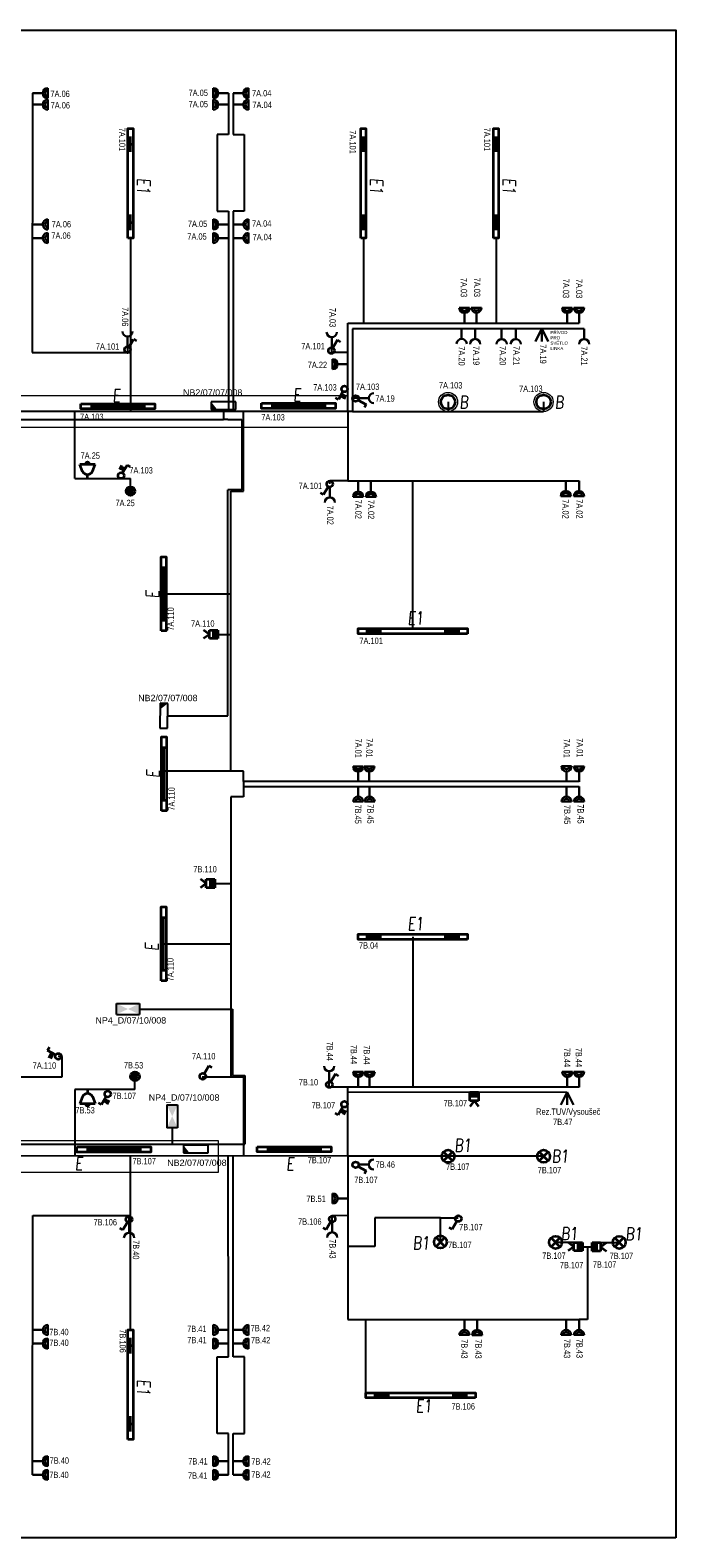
# Model space of a CAD drawing. Header units: millimetres. Extents: x 370888 to 505664, y 284292 to 447185.
# Tile 13 of 41: x 436476 to 446617, y 284292 to 307972. Entities that reach past the tile are written whole.
import ezdxf
from ezdxf.enums import TextEntityAlignment as Align

# ---------------------------------------------------------------- set-up
doc = ezdxf.new("R2010")
doc.units = ezdxf.units.MM
doc.header["$LTSCALE"] = 100
doc.layers.get('0').update_dxf_attribs({"color": 21, "linetype": 'CONTINUOUS'})
for name, color, linetype, lineweight in [('2DE_OBL', 91, 'CONTINUOUS', 35), ('2DE_OBL_L1', 91, 'CONTINUOUS', 35), ('CP_DETAL', 33, 'CONTINUOUS', 18), ('E_NOUZOVÉ+PP OSVĚTLENÍ', 60, 'CONTINUOUS', 25), ('E_SVĚTLA POPIS', 130, 'CONTINUOUS', 30), ('E_VEDENÍ SILNOPROUD', 50, 'CONTINUOUS', 25), ('E_VEDENÍ_CBS', 214, 'CONTINUOUS', 25), ('E_VYPINACE', 170, 'CONTINUOUS', 35), ('E_ZÁSUVKY POPIS', 111, 'CONTINUOUS', 30), ('E_ZÁSUVKY-DVOJITE', 7, 'CONTINUOUS', 30), ('E_ZÁSUVKY.OST.+VYVODY', 11, 'CONTINUOUS', 30), ('E_ŽLABY', 40, 'CONTINUOUS', 15), ('U1 LIGHTING', 10, 'CONTINUOUS', 35)]:
    doc.layers.add(name, color=color, linetype=linetype, lineweight=lineweight)
for name, color, linetype in [('BEZPECNOSTNE SVETLA', 80, 'CONTINUOUS'), ('E_RÁM', 253, 'CONTINUOUS'), ('GC3_MEP_E_LV_SECURITY LIGHT', 80, 'CONTINUOUS'), ('PIKTOGRAMY', 210, 'CONTINUOUS'), ('PRIPOJKA 230V', 1, 'CONTINUOUS'), ('ŽLAB', 7, 'CONTINUOUS')]:
    doc.layers.add(name, color=color, linetype=linetype)
doc.styles.add('ARIAL', font='arial.ttf')
doc.styles.add('CP_ATTR', font='ROMANS.SHX')
doc.styles.add('CS-ROMANS', font='romans.shx', dxfattribs={"width": 0.75, "oblique": 5})
doc.styles.get("Standard").update_dxf_attribs({"font": 'arial.ttf'})
doc.styles.add('V+P_01_B3_E_FP_001$0$BLOCK', font='romans.shx', dxfattribs={"width": 0.8})

# ---------------------------------------------------------------- blocks, each defined once
blk = doc.blocks.new('A$C3423193F')
at = {"color": 1, "linetype": 'ByBlock'}
for p, q in [((80, 240), (0, 240)), ((80, 240), (160, 240)), ((80, 160), (80, 0))]:
    blk.add_line(p, q, dxfattribs=at)
for radius in [80, 45.2]:
    blk.add_arc((80, 240), radius, 180, 0, dxfattribs=at)
blk = doc.blocks.new('zasuvka_jednoducha')
at = {"color": 1, "lineweight": 30}
blk.add_line((19281, 12983), (19281, 13143), dxfattribs=at)
blk.add_arc((19281, 12903), 80, 0, 180, dxfattribs=at)
blk = doc.blocks.new('E')
at = {"layer": 'U1 LIGHTING', "style": 'CS-ROMANS', "oblique": 5, "width": 0.75}
blk.add_text('E', height=200, dxfattribs=at).set_placement((229480, 21709))
blk = doc.blocks.new('*U24')
at = {"color": 0, "linetype": 'ByBlock'}
for p, q in [((24, 249.57), (96, 374.28)), ((96, 374.28), (143.56, 346.82))]:
    blk.add_line(p, q, dxfattribs=at)
blk.add_circle((0, 208), 48, dxfattribs=at)
blk = doc.blocks.new('tlacitko_prepinac_svetla')
at = {"layer": 'E_VYPINACE'}
for points in [[(16875, 8774), (16940, 8744)], [(16888, 8798), (16951, 8769)], [(16930, 8722), (16960, 8787)]]:
    blk.add_lwpolyline(points, dxfattribs=at)
at = {"layer": 'E_VYPINACE', "rotation": 180}
blk.add_blockref('*U24', (16937, 9090), dxfattribs=at)
blk = doc.blocks.new('*U30')
at = {"color": 0, "linetype": 'ByBlock'}
for p, q in [((24, 249.57), (96, 374.28)), ((96, 374.28), (143.56, 346.82))]:
    blk.add_line(p, q, dxfattribs=at)
blk.add_circle((0, 208), 48, dxfattribs=at)
blk = doc.blocks.new('prepinas-svetel-jednoduchy')
at = {"layer": 'E_VYPINACE', "rotation": 89.99999999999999}
blk.add_blockref('*U30', (208, 2), dxfattribs=at)
blk = doc.blocks.new('*U28', base_point=(57391, -22719))
at = {"lineweight": 30, "ltscale": 0.1}
for p, q in [((57291, -22519), (57391, -22719)), ((57391, -22719), (57391, -22519)), ((57391, -22719), (57491, -22519))]:
    blk.add_line(p, q, dxfattribs=at)
blk = doc.blocks.new('pripojka 230V')
at = {"layer": 'PRIPOJKA 230V', "color": 1, "xscale": -1}
blk.add_blockref('*U28', (0, -2, -40), dxfattribs=at)
blk = doc.blocks.new('*U32', base_point=(28429, 5840))
at = {"linetype": 'ByBlock'}
blk.add_hatch(color=0, dxfattribs=at).paths.add_polyline_path([(28362, 5840), (28497, 5840), (28497, 5772), (28362, 5772)])
at = {"color": 0, "linetype": 'ByBlock'}
for p, q in [((28429, 5907), (28362, 5997)), ((28429, 5907), (28497, 5997)), ((28362, 5907), (28497, 5907)), ((28362, 5772), (28362, 5907)), ((28362, 5840), (28497, 5840)), ((28497, 5772), (28362, 5772)), ((28497, 5907), (28497, 5772))]:
    blk.add_line(p, q, dxfattribs=at)
blk = doc.blocks.new('pohybove-cidlo-svetla')
at = {"layer": 'E_VYPINACE', "rotation": 180}
blk.add_blockref('*U32', (-1, 30), dxfattribs=at)
blk = doc.blocks.new('2DELLI009_CZ')
for p, q in [((-0.5, 0.1), (-0.5, -0.1)), ((-0.5, 0), (0.5, 0)), ((0.5, 0.1), (0.5, -0.1))]:
    blk.add_line(p, q)
blk.add_lwpolyline([(-0.7, 0.2), (0.7, 0.2), (0.7, -0.2), (-0.7, -0.2)], close=True)
at = {"linetype": 'ByBlock', "style": 'CP_ATTR', "flags": 9}
for tag, p in [('NAME', (-0.092, -0.018)), ('GROUP', (-0.092, -0.018)), ('NUMBER', (-0.092, -0.018)), ('PRODUCER', (-0.092, -0.018)), ('ARTICLE', (-0.092, -0.018)), ('CHARACTER', (-0.092, -0.018)), ('VOLTAGE', (-0.092, -0.019)), ('WEIGHT', (-0.092, -0.018)), ('OTHER', (-0.092, -0.018)), ('PRODUCT-TYPE', (-0.092, -0.019)), ('ORDER-NO', (-0.092, -0.019)), ('POWER', (-0.092, -0.019))]:
    blk.add_attdef(tag, text='', height=0.00005, dxfattribs=at).set_placement(p, align=Align.MIDDLE_LEFT)
blk = doc.blocks.new('*U48')
at = {"layer": 'GC3_MEP_E_LV_SECURITY LIGHT', "linetype": 'ByBlock'}
for p, q in [((135, 59), (-255, 61)), ((-255, 61), (-255, -59)), ((135, -61), (135, 59)), ((-255, -59), (135, -61))]:
    blk.add_line(p, q, dxfattribs=at)
at = {"layer": 'GC3_MEP_E_LV_SECURITY LIGHT'}
blk.add_solid([(-255, 61), (-255, -59), (-158, -60)], dxfattribs=at)
at = {"layer": 'BEZPECNOSTNE SVETLA', "style": 'ARIAL'}
blk.add_attdef('BEZ.SV', (52, -54), '', height=100, dxfattribs=at)
blk = doc.blocks.new('*U58')
at = {"layer": 'GC3_MEP_E_LV_SECURITY LIGHT', "linetype": 'ByBlock'}
for p, q in [((-118, 196), (-122, -194)), ((2, 194), (-118, 196)), ((-2, -196), (2, 194)), ((-122, -194), (-2, -196))]:
    blk.add_line(p, q, dxfattribs=at)
at = {"layer": 'GC3_MEP_E_LV_SECURITY LIGHT'}
blk.add_solid([(2, 194), (-118, 196), (-119, 99)], dxfattribs=at)
at = {"layer": 'BEZPECNOSTNE SVETLA', "style": 'ARIAL'}
blk.add_attdef('BEZ.SV', (52, -54), '', height=100, dxfattribs=at)
blk = doc.blocks.new('V+P_01_B3_E_FP_001$0$E-LI-35')
at = {"layer": 'E_NOUZOVÉ+PP OSVĚTLENÍ', "linetype": 'ByBlock'}
for p, q in [((-10.9, -1.9), (10.9, -1.9)), ((-10.9, -12.1), (-10.9, -1.9)), ((-10.9, -12.1), (10.9, -12.1)), ((10.9, -1.9), (10.9, -12.1))]:
    blk.add_line(p, q, dxfattribs=at)
at = {"layer": 'E_NOUZOVÉ+PP OSVĚTLENÍ'}
blk.add_solid([(-10.9, -12.1), (-10.9, -1.9), (10.9, -1.9), (10.9, -12.1)], dxfattribs=at)
at = {"layer": 'E_NOUZOVÉ+PP OSVĚTLENÍ', "style": 'V+P_01_B3_E_FP_001$0$BLOCK', "width": 0.8, "flags": 8}
for tag, p in [('DIVERS.1', (-17.9, -2.1)), ('DIVERS.2', (-16.4, -12))]:
    blk.add_attdef(tag, text='', height=7.25, dxfattribs=at).set_placement(p, align=Align.RIGHT)
at = {"layer": 'E_NOUZOVÉ+PP OSVĚTLENÍ', "style": 'V+P_01_B3_E_FP_001$0$BLOCK', "width": 0.8}
for tag, p, height, flags in [('BLOCKNAME', (-6.8, -1.4), 2.54, 3), ('LEISTUNG', (13.3, -12), 7.25, 8)]:
    blk.add_attdef(tag, p, '', height=height, dxfattribs=dict(at, flags=flags))
blk.add_attdef('STROMKREIS', text='', height=7.25, dxfattribs=at).set_placement((-11.8, -23.8), align=Align.BOTTOM_CENTER)
blk = doc.blocks.new('*U59')
at = {"layer": 'GC3_MEP_E_LV_SECURITY LIGHT', "xscale": 16.54563019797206, "yscale": 16.54563022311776, "zscale": 16.54563022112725, "rotation": 270.0000000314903}
blk.add_blockref('V+P_01_B3_E_FP_001$0$E-LI-35', (116, 0), dxfattribs=at)
at = {"layer": 'PIKTOGRAMY', "style": 'ARIAL'}
blk.add_attdef('PIKTOGRAM', (162, -40), '', height=100, dxfattribs=at)
blk = doc.blocks.new('*U49')
at = {"layer": 'GC3_MEP_E_LV_SECURITY LIGHT', "xscale": 16.54563019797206, "yscale": 16.54563022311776, "zscale": 16.54563022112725}
blk.add_blockref('V+P_01_B3_E_FP_001$0$E-LI-35', (0, 116), dxfattribs=at)
at = {"layer": 'PIKTOGRAMY', "style": 'ARIAL'}
blk.add_attdef('PIKTOGRAM', (162, -40), '', height=100, dxfattribs=at)
blk = doc.blocks.new('2DELLI018_CZ')
for p, q in [((-0.6, 0), (-0.4, 0)), ((-0.5, 0.1), (-0.5, -0.1)), ((0.4, 0), (0.6, 0)), ((0.5, 0.1), (0.5, -0.1))]:
    blk.add_line(p, q)
blk.add_lwpolyline([(-0.7, 0.2), (0.7, 0.2), (0.7, -0.2), (-0.7, -0.2)], close=True)
at = {"linetype": 'ByBlock', "style": 'CP_ATTR', "flags": 9}
for tag, p in [('NAME', (-0.092, -0.018)), ('GROUP', (-0.092, -0.018)), ('NUMBER', (-0.092, -0.018)), ('PRODUCER', (-0.092, -0.018)), ('ARTICLE', (-0.092, -0.018)), ('CHARACTER', (-0.092, -0.018)), ('VOLTAGE', (-0.092, -0.019)), ('WEIGHT', (-0.092, -0.018)), ('OTHER', (-0.092, -0.018)), ('PRODUCT-TYPE', (-0.092, -0.019)), ('ORDER-NO', (-0.092, -0.019)), ('POWER', (-0.092, -0.019))]:
    blk.add_attdef(tag, text='', height=0.00005, dxfattribs=at).set_placement(p, align=Align.MIDDLE_LEFT)
blk = doc.blocks.new('E1')
at = {"layer": 'U1 LIGHTING', "style": 'CS-ROMANS', "oblique": 5, "width": 0.75}
blk.add_text('E1', height=200, dxfattribs=at).set_placement((229480, 21709))
blk = doc.blocks.new('2DELPH010_CZ')
blk.add_ellipse((0, 0), major_axis=(-0.053, 0.053), ratio=1, start_param=3.926991, end_param=10.210176)
at = {"layer": 'CP_DETAL'}
blk.add_ellipse((0, 0), major_axis=(-0.0707, 0.0707), ratio=1, start_param=3.926991, end_param=10.210176, dxfattribs=at)
at = {"linetype": 'ByBlock', "style": 'CP_ATTR', "flags": 9}
for tag in ['NAME', 'GROUP', 'NUMBER', 'PRODUCER', 'ARTICLE', 'PRODUCT-TYPE', 'ORDER-NO', 'CHARACTER', 'POWER', 'VOLTAGE', 'WEIGHT', 'OTHER']:
    blk.add_attdef(tag, text='', height=0.00000005, dxfattribs=at).set_placement((0, 0), align=Align.MIDDLE_LEFT)
blk = doc.blocks.new('B')
at = {"layer": 'U1 LIGHTING', "style": 'CS-ROMANS', "oblique": 5, "width": 0.75}
blk.add_text('B', height=200, dxfattribs=at).set_placement((229480, 21709))
blk = doc.blocks.new('CPEL_3386')
blk.add_hatch(color=256).paths.add_polyline_path([(-0.2, 0, 1), (0.2, 0, 1)])
for radius in [0.35, 0.2]:
    blk.add_circle((0, 0), radius)
at = {"linetype": 'ByBlock', "style": 'CP_ATTR', "flags": 9}
for tag in ['NAME', 'GROUP', 'NUMBER', 'PRODUCER', 'ARTICLE', 'PRODUCT-TYPE', 'ORDER-NO', 'CHARACTER', 'POWER', 'VOLTAGE', 'WEIGHT', 'OTHER']:
    blk.add_attdef(tag, text='', height=0.00005, dxfattribs=at).set_placement((-0.09, -0.02), align=Align.MIDDLE_LEFT)
blk = doc.blocks.new('CPEL_1003')
for p, q in [((0, 0), (0, -0.3)), ((-0.4, -0.55), (-0.6, -1.1)), ((-0.6, -1.1), (0.6, -1.1)), ((0.4, -0.55), (0.6, -1.1))]:
    blk.add_line(p, q)
blk.add_circle((0, -1.2), 0.1)
blk.add_arc((0, -0.75), 0.445, 25.9892, 154.0108)
at = {"linetype": 'ByBlock', "style": 'CP_ATTR', "flags": 9}
for tag in ['NAME', 'GROUP', 'NUMBER', 'PRODUCER', 'ARTICLE', 'PRODUCT-TYPE', 'ORDER-NO', 'CHARACTER', 'POWER', 'VOLTAGE', 'WEIGHT', 'OTHER']:
    blk.add_attdef(tag, text='', height=0.00005, dxfattribs=at).set_placement((-0.09, -0.02), align=Align.MIDDLE_LEFT)
blk = doc.blocks.new('*U4302')
for p, q in [((0, -250), (0, 250)), ((0, 250), (6662.5, 250)), ((6662.5, 250), (6662.5, -250)), ((6662.5, -250), (0, -250))]:
    blk.add_line(p, q)
at = {"style": 'CP_ATTR', "flags": 9}
for tag in ['NAME', 'PRODUCER', 'PRODUCT-TYPE', 'ARTICLE', 'FLOW', 'NUMBER', 'SYSTEM', 'FORM', 'SIZE', 'OTHER']:
    blk.add_attdef(tag, (0, 0), '', height=0.0001, dxfattribs=at)
blk = doc.blocks.new('2DELLI_01_CZ')
for p, q in [((-0.35, 0.35), (0.35, -0.35)), ((-0.35, -0.35), (0.35, 0.35))]:
    blk.add_line(p, q)
blk.add_circle((0, 0), 0.5)
at = {"linetype": 'ByBlock', "style": 'CP_ATTR', "flags": 9}
for tag in ['NAME', 'GROUP', 'NUMBER', 'PRODUCER', 'ARTICLE', 'PRODUCT-TYPE', 'ORDER-NO', 'CHARACTER', 'POWER', 'VOLTAGE', 'WEIGHT', 'OTHER']:
    blk.add_attdef(tag, text='', height=0.00005, dxfattribs=at).set_placement((-0.09, -0.02), align=Align.MIDDLE_LEFT)
blk = doc.blocks.new('B1')
at = {"layer": 'U1 LIGHTING', "style": 'CS-ROMANS', "oblique": 5, "width": 0.75}
blk.add_text('B1', height=200, dxfattribs=at).set_placement((229480, 21709))
blk = doc.blocks.new('*U4306')
for p, q in [((0, -250), (0, 250)), ((0, 250), (5050, 250)), ((5050, 250), (5050, -250)), ((5050, -250), (0, -250))]:
    blk.add_line(p, q)
at = {"linetype": 'ByBlock', "style": 'CP_ATTR', "flags": 9}
for tag in ['NAME', 'PRODUCER', 'PRODUCT-TYPE', 'ARTICLE', 'FLOW', 'NUMBER', 'SYSTEM', 'FORM', 'SIZE', 'OTHER']:
    blk.add_attdef(tag, (0, 0), '', height=0.0001, dxfattribs=at)

msp = doc.modelspace()

# ---------------------------------------------------------------- linework, layer by layer
at = {"layer": 'E_RÁM', "color": 252, "true_color": 0x939598}
msp.add_lwpolyline([(446617, 284292), (420037, 284292), (420037, 307972), (446617, 307972)], close=True, dxfattribs=at)
at = {"layer": 'E_VEDENÍ SILNOPROUD'}
for p, q in [((436514, 306982), (436509, 302907)), ((439589, 306982), (439589, 306335)), ((439664, 306982), (439664, 306335)), ((439589, 306335), (439414, 306335)), ((439414, 306335), (439414, 305372)), ((439664, 306335), (439839, 306335)), ((439839, 306335), (439839, 305130)), ((439414, 305372), (439414, 305130)), ((439414, 305130), (439589, 305130)), ((439589, 305130), (439589, 301982)), ((439839, 305130), (439664, 305130)), ((439664, 305130), (439664, 301982)), ((438052, 304707), (438052, 302907)), ((441710, 304707), (441710, 303370)), ((443794, 304707), (443794, 303370)), ((441464, 301982), (441464, 303370)), ((441464, 303370), (445096, 303370)), ((445177, 303281), (441539, 303281)), ((441539, 303281), (441539, 301982)), ((436509, 302907), (438003, 302907)), ((438003, 303001), (438003, 302907)), ((438003, 302907), (438052, 302907)), ((438052, 302907), (438052, 301982)), ((441212, 302907), (441212, 302990)), ((441464, 302907), (441212, 302907)), ((441635, 302191), (441539, 302191)), ((441539, 301982), (426001, 301982)), ((437177, 300932), (437177, 301982)), ((439827, 300895), (439827, 301982)), ((441464, 301982), (441464, 300895)), ((441539, 301982), (444539, 301982)), ((443039, 302132), (443039, 301982)), ((444539, 302132), (444539, 301982)), ((437177, 300932), (438052, 300932)), ((438052, 300732), (438052, 300932)), ((439827, 300732), (439827, 300895)), ((441464, 300895), (441181, 300895)), ((441181, 300844), (441181, 300895)), ((441464, 300895), (445096, 300895)), ((442487, 298572), (442487, 300895)), ((439627, 296332), (439627, 300732)), ((439627, 300732), (439827, 300732)), ((438574, 299120), (439627, 299120)), ((439426, 298482), (439627, 298482)), ((439627, 296332), (438577, 296332)), ((439827, 296332), (439627, 296332)), ((439827, 296170), (439827, 296332)), ((445096, 296170), (439827, 296170)), ((439827, 296170), (439827, 296095)), ((439827, 296095), (439827, 295932)), ((439827, 296095), (445097, 296095)), ((439827, 295932), (439627, 295932)), ((439627, 295932), (439627, 291532)), ((439376, 294568), (439627, 294568)), ((442487, 293732), (442487, 291370)), ((438572, 293621), (439627, 293621)), ((436977, 291854), (436917, 291854)), ((436977, 291532), (436977, 291854)), ((435927, 291532), (436977, 291532)), ((438122, 291332), (438122, 291540)), ((439177, 291532), (439627, 291532)), ((439627, 291532), (439827, 291532)), ((439827, 291532), (439827, 290294)), ((437177, 291332), (437177, 290292)), ((438122, 291332), (437177, 291332)), ((441174, 291370), (441174, 291459)), ((445096, 291370), (441174, 291369)), ((441464, 290286), (441464, 291370)), ((441464, 291295), (444912, 291294)), ((426069, 290285), (441464, 290295)), ((438052, 287557), (438050, 290293)), ((439589, 287135), (439587, 290294)), ((439664, 287135), (439662, 290294)), ((441464, 290295), (441464, 287719)), ((444539, 290286), (441464, 290286)), ((436514, 285282), (436519, 289357)), ((436519, 289357), (438051, 289357)), ((438031, 289244), (438031, 289357)), ((441219, 289357), (441461, 289361)), ((441219, 289252), (441219, 289357)), ((442920, 289319), (441889, 289319)), ((441889, 289319), (441889, 288870)), ((442920, 288940), (442920, 289319)), ((442920, 289319), (443200, 289317)), ((445152, 288932), (444727, 288932)), ((445152, 288932), (445152, 288865)), ((445302, 288932), (445727, 288932)), ((445302, 288932), (445302, 288865)), ((441889, 288870), (441464, 288870)), ((445227, 288865), (445227, 288865)), ((445227, 288865), (445227, 287719)), ((441464, 287719), (445096, 287719)), ((441750, 286532), (441750, 287719)), ((445227, 287719), (445096, 287719)), ((439414, 285930), (439414, 287135)), ((439414, 287135), (439589, 287135)), ((439840, 287135), (439664, 287135)), ((439840, 285930), (439840, 287135)), ((439589, 285930), (439414, 285930)), ((439589, 285282), (439589, 285930)), ((439664, 285282), (439664, 285930)), ((439664, 285930), (439840, 285930))]:
    msp.add_line(p, q, dxfattribs=at)
msp.add_lwpolyline([(445152, 288865), (445302, 288865)], dxfattribs=at)
at = {"layer": 'E_VEDENÍ_CBS'}
for p, q in [((439512, 302014), (439512, 301857)), ((426199, 301857), (439512, 301857)), ((439583, 301857), (439512, 301857)), ((439583, 301857), (439802, 301857)), ((439802, 301857), (439802, 300750)), ((439583, 297204), (439583, 300750)), ((439802, 300750), (439583, 300750)), ((438636, 297204), (439583, 297204)), ((438193, 292598), (439527, 292598)), ((439527, 292598), (439652, 292598)), ((439627, 292598), (439627, 292598)), ((439652, 292598), (439652, 291556)), ((439652, 291556), (439848, 291556)), ((439848, 291556), (439848, 290474)), ((438707, 290733), (438707, 290474)), ((426199, 290474), (438707, 290474)), ((438707, 290474), (439848, 290474)), ((439078, 290459), (439078, 290474))]:
    msp.add_line(p, q, dxfattribs=at)
at = {"layer": 'E_ŽLABY'}
msp.add_line((438579, 298538), (438579, 298532), dxfattribs=at)

# ---------------------------------------------------------------- block references
at = {"rotation": 270}
for p in [(416450, 535129), (420108, 535129), (422192, 535129), (416450, 516259)]:
    msp.add_blockref('E1', p, dxfattribs=at)
for p in [(212924, 276930), (212924, 272130), (213053, 264556)]:
    msp.add_blockref('E1', p)
at = {"layer": '2DE_OBL', "xscale": 1228.571428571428, "yscale": 200, "zscale": 1000}
for p, rotation in [((438052, 305567), 89.99999999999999), ((441710, 305567), 89.99999999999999), ((443794, 305567), 89.99999999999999), ((442487, 298532), 180), ((442487, 293732), 180), ((438052, 286697), 89.99999999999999), ((442610, 286532), 180)]:
    msp.add_blockref('2DELLI018_CZ', p, dxfattribs=dict(at, rotation=rotation))
at = {"layer": '2DE_OBL'}
for name, p, xscale, yscale, zscale in [('2DELPH010_CZ', (443039, 302132), 1500, 1500, 252.5252525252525), ('2DELPH010_CZ', (444539, 302132), 1500, 1500, 252.5252525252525), ('2DELLI_01_CZ', (443039, 290286), 200, 200, 100), ('2DELLI_01_CZ', (444539, 290286), 200, 200, 100), ('2DELLI_01_CZ', (442920, 288940), 200, 200, 100), ('2DELLI_01_CZ', (444727, 288932), 200, 200, 100), ('2DELLI_01_CZ', (445727, 288932), 200, 200, 100)]:
    msp.add_blockref(name, p, dxfattribs=dict(at, xscale=xscale, yscale=yscale, zscale=zscale))
at = {"layer": '2DE_OBL_L1', "xscale": 828.5714285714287, "yscale": 200, "zscale": 1000}
for p in [(437853, 302063), (440691, 302071), (437789, 290391), (440623, 290395)]:
    msp.add_blockref('2DELLI009_CZ', p, dxfattribs=at)
at = {"layer": '2DE_OBL_L1', "xscale": 828.5714285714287, "yscale": 200, "zscale": 1000, "rotation": 90}
for p in [(438574, 299120), (438577, 296291), (438572, 293621)]:
    msp.add_blockref('2DELLI009_CZ', p, dxfattribs=at)
at = {"layer": 'E_NOUZOVÉ+PP OSVĚTLENÍ'}
ref = msp.add_blockref('*U48', (439572, 302074), dxfattribs=at)
ref.add_attrib('BEZ.SV', 'NB2/07/07/008', (438877, 302232), dxfattribs={"layer": 'BEZPECNOSTNE SVETLA', "height": 100, "style": 'ARIAL'})
ref = msp.add_blockref('*U58', (438636, 297204), dxfattribs=at)
ref.add_attrib('BEZ.SV', 'NB2/07/07/008', (438173, 297433), dxfattribs={"layer": 'BEZPECNOSTNE SVETLA', "height": 100, "style": 'ARIAL'})
ref = msp.add_blockref('*U49', (438013, 292598), dxfattribs=at)
ref.add_attrib('PIKTOGRAM', 'NP4_D/07/10/008', (437502, 292370), dxfattribs={"height": 100, "style": 'ARIAL'})
ref = msp.add_blockref('*U59', (438707, 290913), dxfattribs=at)
ref.add_attrib('PIKTOGRAM', 'NP4_D/07/10/008', (438339, 291158), dxfattribs={"height": 100, "style": 'ARIAL'})
ref = msp.add_blockref('*U48', (439137, 290399), dxfattribs=at)
ref.add_attrib('BEZ.SV', 'NB2/07/07/008', (438629, 290133), dxfattribs={"layer": 'BEZPECNOSTNE SVETLA', "height": 100, "style": 'ARIAL'})
at = {"layer": 'E_VYPINACE'}
for name, p, rotation in [('prepinas-svetel-jednoduchy', (438003, 302954), 270), ('prepinas-svetel-jednoduchy', (441206, 302940), 270), ('tlacitko_prepinac_svetla', (454842, 309858), 180), ('prepinas-svetel-jednoduchy', (441183, 300843), 89.99999999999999), ('prepinas-svetel-jednoduchy', (439185, 291541), 270), ('prepinas-svetel-jednoduchy', (441172, 291412), 270), ('prepinas-svetel-jednoduchy', (438030, 289294), 89.99999999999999), ('prepinas-svetel-jednoduchy', (441222, 289301), 89.99999999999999), ('prepinas-svetel-jednoduchy', (443202, 289307), 89.99999999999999)]:
    msp.add_blockref(name, p, dxfattribs=dict(at, rotation=rotation))
at = {"layer": 'E_VYPINACE', "xscale": 200, "yscale": 200, "zscale": 200, "rotation": 180}
msp.add_blockref('CPEL_1003', (437377, 300932), dxfattribs=at)
at = {"layer": 'E_VYPINACE', "xscale": 200, "yscale": 200, "zscale": 200}
for name, p in [('CPEL_3386', (438052, 300732)), ('CPEL_3386', (438122, 291540)), ('CPEL_1003', (437377, 291332))]:
    msp.add_blockref(name, p, dxfattribs=at)
at = {"layer": 'E_VYPINACE'}
msp.add_blockref('tlacitko_prepinac_svetla', (420758, 282381), dxfattribs=at)
at = {"layer": 'E_ZÁSUVKY-DVOJITE'}
for p, rotation in [((436514, 307062), 270), ((439664, 307062), 270), ((436514, 306882), 270), ((439664, 306882), 270), ((439589, 304841), 89.99999999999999), ((439589, 304627), 89.99999999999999), ((444969, 300895), 180), ((445176, 300895), 180), ((441707, 296095), 180), ((436514, 287637), 270), ((439589, 287477), 89.99999999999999), ((439664, 287637), 270), ((436514, 287423), 270), ((439589, 287263), 89.99999999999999), ((439664, 287423), 270), ((436514, 285576), 270), ((436514, 285362), 270), ((439589, 285416), 89.99999999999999), ((439589, 285202), 89.99999999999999), ((439664, 285576), 270), ((439664, 285362), 270)]:
    msp.add_blockref('A$C3423193F', p, dxfattribs=dict(at, rotation=rotation))
at = {"layer": 'E_ZÁSUVKY-DVOJITE', "xscale": -1}
for p, rotation in [((439589, 307062), 89.99999999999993), ((439589, 306882), 89.99999999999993), ((436514, 304841), 269.9999999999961), ((439664, 304841), 269.9999999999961), ((436514, 304627), 269.9999999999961), ((439664, 304627), 269.9999999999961), ((441463, 302807), 89.99999999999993), ((441547, 300884), 180), ((441748, 300882), 180), ((441727, 296095), 180), ((444819, 296095), 180), ((445016, 296095), 180), ((441467, 289702), 89.99999999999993), ((443216, 287719), 180), ((443417, 287717), 180), ((444815, 287719), 180), ((445016, 287719), 180)]:
    msp.add_blockref('A$C3423193F', p, dxfattribs=dict(at, rotation=rotation))
at = {"layer": 'E_ZÁSUVKY-DVOJITE'}
for p in [(443216, 303370), (443404, 303373), (444829, 303370), (445016, 303370), (441547, 296168), (441723, 296168), (444819, 296170), (445016, 296167), (441547, 291370), (441727, 291370), (444832, 291370), (445016, 291370)]:
    msp.add_blockref('A$C3423193F', p, dxfattribs=at)
at = {"layer": 'E_ZÁSUVKY.OST.+VYVODY', "color": 1}
for name, p, rotation in [('zasuvka_jednoducha', (457285, 316144), 180), ('zasuvka_jednoducha', (460493, 316133), 180), ('zasuvka_jednoducha', (454779, 282910), 89.99999999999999), ('tlacitko_prepinac_svetla', (428035, 308790), 270), ('zasuvka_jednoducha', (460454, 304605), 180), ('zasuvka_jednoducha', (454778, 270874), 89.99999999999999)]:
    msp.add_blockref(name, p, dxfattribs=dict(at, rotation=rotation))
for name, p in [('zasuvka_jednoducha', (423972, 290140)), ('zasuvka_jednoducha', (424183, 290139)), ('zasuvka_jednoducha', (424600, 290138)), ('zasuvka_jednoducha', (424821, 290138)), ('zasuvka_jednoducha', (425896, 290137)), ('tlacitko_prepinac_svetla', (424476, 293455)), ('zasuvka_jednoducha', (421902, 287651)), ('tlacitko_prepinac_svetla', (424475, 282220)), ('zasuvka_jednoducha', (418749, 276100)), ('zasuvka_jednoducha', (421938, 276108))]:
    msp.add_blockref(name, p, dxfattribs=at)
at = {"layer": 'E_ZÁSUVKY.OST.+VYVODY', "rotation": 180}
msp.add_blockref('pripojka 230V', (444511, 303282), dxfattribs=at)
at = {"layer": 'E_ŽLABY'}
for name, p in [('*U4302', (434802, 301982)), ('B', (213739, 280320)), ('B', (215239, 280320)), ('B1', (213660, 268648)), ('*U4306', (434377, 290281)), ('B1', (215189, 268477)), ('B1', (215333, 267262)), ('B1', (216347, 267258)), ('B1', (213006, 267114))]:
    msp.add_blockref(name, p, dxfattribs=at)
at = {"layer": 'U1 LIGHTING'}
for p in [(208290, 280424), (211128, 280435), (207700, 268361), (211019, 268359)]:
    msp.add_blockref('E', p, dxfattribs=at)
at = {"layer": 'U1 LIGHTING', "rotation": 90}
for p in [(460209, 69569), (460216, 66752), (460199, 64034)]:
    msp.add_blockref('E', p, dxfattribs=at)
at = {"layer": 'ŽLAB'}
for name, p, rotation in [('prepinas-svetel-jednoduchy', (441588, 302189), 180), ('pohybove-cidlo-svetla', (439328, 298481), 269.9999999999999), ('pohybove-cidlo-svetla', (439278, 294567), 269.9999999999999), ('pripojka 230V', (444911, 291289), 180), ('prepinas-svetel-jednoduchy', (441587, 290153), 180), ('pohybove-cidlo-svetla', (445054, 288864), 269.9999999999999), ('pohybove-cidlo-svetla', (445399, 288865), 89.99999999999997)]:
    msp.add_blockref(name, p, dxfattribs=dict(at, rotation=rotation))
msp.add_blockref('pohybove-cidlo-svetla', (443450, 291195), dxfattribs=at)

# ---------------------------------------------------------------- texts
at = {"layer": 'E_SVĚTLA POPIS', "width": 0.8}
for s, rotation, p in [('7A.101', 270, (437872, 306440)), ('7A.101', 270, (443603, 306441)), ('7A.101', 270, (441493, 306399)), ('7A.110', 90, (438734, 298540)), ('7A.110', 90, (438747, 295713)), ('7A.110', 90, (438728, 293032)), ('7B.106', 270, (437881, 287567))]:
    msp.add_text(s, height=100, rotation=rotation, dxfattribs=at).set_placement(p)
for s, p in [('7A.101', (437508, 302954)), ('7A.101', (440735, 302960)), ('7A.103', (440922, 302312)), ('7A.103', (441592, 302322)), ('7A.103', (442896, 302344)), ('7A.103', (444155, 302291)), ('7A.103', (437260, 301849)), ('7A.103', (440107, 301842)), ('7A.103', (438034, 301009)), ('7A.101', (440693, 300765)), ('7A.110', (439003, 298602)), ('7A.101', (441647, 298331)), ('7B.110', (439039, 294744)), ('7B.04', (441641, 293547)), ('7A.110', (436517, 291662)), ('7A.110', (439018, 291807)), ('7B.107', (437770, 291185)), ('7B.10', (440695, 291398)), ('7B.107', (440898, 291037)), ('7B.107', (442970, 291071)), ('7B.107', (438083, 290159)), ('7B.107', (440836, 290176)), ('7B.107', (443008, 290072)), ('7B.107', (444448, 290018)), ('7B.107', (441565, 289864)), ('7B.106', (437471, 289199)), ('7B.106', (440684, 289210)), ('7B.107', (443213, 289124)), ('7B.107', (443040, 288843)), ('7B.107', (444518, 288674)), ('7B.107', (445577, 288670)), ('7B.107', (444795, 288527)), ('7B.107', (445313, 288536)), ('7B.106', (443093, 286307))]:
    msp.add_text(s, height=100, dxfattribs=at).set_placement(p)
at = {"layer": 'E_ZÁSUVKY POPIS', "width": 0.8}
for s, p in [('7A.06', (436795, 306923)), ('7A.05', (438964, 306938)), ('7A.04', (439961, 306932)), ('7A.06', (436798, 306742)), ('7A.05', (438965, 306761)), ('7A.04', (439967, 306749)), ('7A.06', (436810, 304695)), ('7A.06', (436815, 304874)), ('7A.05', (438945, 304682)), ('7A.05', (438953, 304880)), ('7A.04', (439961, 304886)), ('7A.04', (439970, 304673)), ('7A.22', (440836, 302665)), ('7A.19', (441898, 302137)), ('7A.25', (437268, 301240)), ('7A.25', (437816, 300496)), ('7B.53', (437948, 291664)), ('7B.53', (437187, 290958)), ('Rez.TUV/Vysoušeč', (444423, 290936)), ('7B.47', (444689, 290775)), ('7B.46', (441901, 290106)), ('7B.51', (440815, 289568)), ('7B.40', (436776, 287475)), ('7B.41', (438942, 287525)), ('7B.42', (439940, 287537)), ('7B.40', (436778, 287307)), ('7B.41', (438944, 287349)), ('7B.42', (439944, 287348)), ('7B.40', (436782, 285456)), ('7B.41', (438959, 285444)), ('7B.42', (439950, 285443)), ('7B.40', (436777, 285231)), ('7B.41', (438955, 285220)), ('7B.42', (439948, 285236))]:
    msp.add_text(s, height=100, dxfattribs=at).set_placement(p)
for s, p in [('7A.03', (443239, 304082)), ('7A.03', (443446, 304085)), ('7A.03', (444842, 304068)), ('7A.03', (445049, 304065)), ('7A.06', (437919, 303622)), ('7A.03', (441177, 303610)), ('7A.20', (443204, 303006)), ('7A.19', (443433, 303013)), ('7A.20', (443849, 303011)), ('7A.21', (444062, 303013)), ('7A.19', (444484, 303037)), ('7A.21', (445129, 303006)), ('7A.02', (441140, 300506)), ('7A.02', (441581, 300599)), ('7A.02', (441782, 300594)), ('7A.02', (444836, 300602)), ('7A.02', (445054, 300604)), ('7A.01', (441582, 296847)), ('7A.01', (441755, 296849)), ('7A.01', (444856, 296847)), ('7A.01', (445060, 296852)), ('7B.45', (441576, 295810)), ('7B.45', (441771, 295812)), ('7B.45', (444862, 295802)), ('7B.45', (445072, 295812)), ('7B.44', (441132, 292087)), ('7B.44', (441508, 292036)), ('7B.44', (441713, 292028)), ('7B.44', (444859, 291989)), ('7B.44', (445042, 291989)), ('7B.40', (438089, 288968)), ('7B.43', (441177, 288982)), ('7B.43', (443247, 287412)), ('7B.43', (443467, 287410)), ('7B.43', (444858, 287417)), ('7B.43', (445055, 287419))]:
    msp.add_text(s, height=100, rotation=270, dxfattribs=at).set_placement(p)
at = {"layer": 'E_ZÁSUVKY POPIS', "insert": (444647, 303248), "char_height": 50, "attachment_point": 1}
msp.add_mtext_dynamic_manual_height_columns('PŘÍVOD PRO SVĚTLO\\PLINKA', width=210, gutter_width=12.5, heights=[0], dxfattribs=at)

doc.saveas('drawing.dxf')
